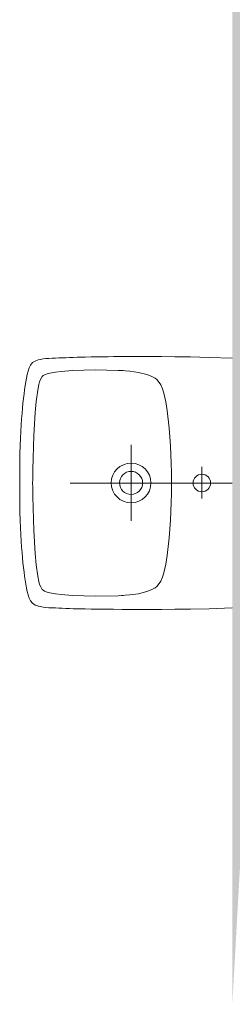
# Model space of a CAD drawing. Header units: centimetres. Extents: x -2424 to 2319, y 5 to 3760.
# Tile 12 of 117: x -415 to -373, y 908 to 1103. Entities that reach past the tile are written whole.
import ezdxf

# ---------------------------------------------------------------- set-up
doc = ezdxf.new("R2010")
doc.units = ezdxf.units.CM
doc.layers.add('A-WALL-PATT', color=111, linetype='Continuous', lineweight=13, plot=False)
doc.layers.add('P-SANR-FIXT', color=6, linetype='Continuous', lineweight=9)

msp = doc.modelspace()

# ---------------------------------------------------------------- linework, layer by layer
at = {"layer": 'A-WALL-PATT', "color": 251, "linetype": 'Continuous', "lineweight": 9, "extrusion": (0, 0, -1)}
msp.add_solid([(372.62, 908.33), (360.62, 1123.33), (372.62, 1123.33)], dxfattribs=at)
at = {"layer": 'P-SANR-FIXT', "color": 251, "lineweight": 9}
for p, q in [((-412.47, 1034.63), (-412.09, 1035.11)), ((-412.09, 1035.11), (-412.47, 1034.63)), ((-412.09, 1035.11), (-411.59, 1035.43)), ((-411.59, 1035.43), (-412.09, 1035.11)), ((-411.59, 1035.43), (-411, 1035.64)), ((-411, 1035.64), (-410.5, 1035.75)), ((-410.5, 1035.75), (-409.99, 1035.85)), ((-409.99, 1035.85), (-409.43, 1035.91)), ((-409.43, 1035.91), (-408.84, 1035.96)), ((-408.84, 1035.96), (-408.2, 1035.99)), ((-408.2, 1035.99), (-407.57, 1036.01)), ((-407.57, 1036.01), (-406.9, 1036.04)), ((-406.9, 1036.04), (-406.23, 1036.07)), ((-406.23, 1036.07), (-405.51, 1036.09)), ((-405.51, 1036.09), (-404.8, 1036.12)), ((-404.8, 1036.12), (-404.05, 1036.15)), ((-404.05, 1036.15), (-403.28, 1036.17)), ((-403.28, 1036.17), (-402.51, 1036.17)), ((-402.51, 1036.17), (-401.68, 1036.2)), ((-401.68, 1036.2), (-400.51, 1036.23)), ((-400.51, 1036.23), (-399.92, 1036.25)), ((-399.92, 1036.25), (-399.02, 1036.25)), ((-399.02, 1036.25), (-398.08, 1036.28)), ((-398.08, 1036.28), (-397.13, 1036.28)), ((-397.13, 1036.28), (-396.11, 1036.31)), ((-396.11, 1036.31), (-394.44, 1036.31)), ((-394.44, 1036.31), (-392.76, 1036.33)), ((-392.76, 1036.33), (-388.9, 1036.33)), ((-388.9, 1036.33), (-386.61, 1036.31)), ((-386.61, 1036.31), (-383.97, 1036.28)), ((-383.97, 1036.28), (-380.91, 1036.23)), ((-380.91, 1036.23), (-377.2, 1036.15)), ((-377.2, 1036.15), (-372.62, 1036.01)), ((-413.13, 1032.79), (-412.95, 1033.46)), ((-412.95, 1033.46), (-413.13, 1032.79)), ((-412.95, 1033.46), (-412.73, 1034.07)), ((-412.73, 1034.07), (-412.95, 1033.46)), ((-412.73, 1034.07), (-412.47, 1034.63)), ((-412.47, 1034.63), (-412.73, 1034.07)), ((-408.66, 1033.03), (-407.57, 1033.22)), ((-407.57, 1033.22), (-406.45, 1033.35)), ((-406.45, 1033.35), (-404.18, 1033.54)), ((-404.18, 1033.54), (-401.95, 1033.64)), ((-401.95, 1033.64), (-399.68, 1033.67)), ((-399.68, 1033.67), (-395.18, 1033.59)), ((-395.18, 1033.59), (-394.49, 1033.56)), ((-394.49, 1033.56), (-394.17, 1033.54)), ((-394.17, 1033.54), (-393.77, 1033.51)), ((-393.77, 1033.51), (-392.89, 1033.46)), ((-392.89, 1033.46), (-391.16, 1033.19)), ((-391.16, 1033.19), (-389.48, 1032.74)), ((-413.53, 1030.58), (-413.42, 1031.33)), ((-413.42, 1031.33), (-413.53, 1030.58)), ((-413.42, 1031.33), (-413.26, 1032.07)), ((-413.26, 1032.07), (-413.42, 1031.33)), ((-413.26, 1032.07), (-413.13, 1032.79)), ((-413.13, 1032.79), (-413.26, 1032.07)), ((-410.84, 1030.79), (-410.68, 1031.35)), ((-410.68, 1031.35), (-410.47, 1031.89)), ((-410.47, 1031.89), (-410.18, 1032.37)), ((-410.18, 1032.37), (-409.96, 1032.55)), ((-409.96, 1032.55), (-409.72, 1032.69)), ((-409.72, 1032.69), (-409.22, 1032.9)), ((-409.22, 1032.9), (-408.66, 1033.03)), ((-389.48, 1032.74), (-388.66, 1032.45)), ((-388.66, 1032.45), (-387.88, 1032.02)), ((-387.88, 1032.02), (-387.54, 1031.75)), ((-387.54, 1031.75), (-387.24, 1031.43)), ((-387.24, 1031.43), (-386.77, 1030.71)), ((-413.77, 1028.93), (-413.66, 1029.76)), ((-413.66, 1029.76), (-413.77, 1028.93)), ((-413.66, 1029.76), (-413.53, 1030.58)), ((-413.53, 1030.58), (-413.66, 1029.76)), ((-411.37, 1027.46), (-411.05, 1029.7)), ((-411.05, 1029.7), (-410.84, 1030.79)), ((-386.77, 1030.71), (-386.42, 1029.92)), ((-386.42, 1029.92), (-386.15, 1029.09)), ((-413.98, 1027.12), (-413.88, 1028.05)), ((-413.88, 1028.05), (-413.98, 1027.12)), ((-413.88, 1028.05), (-413.77, 1028.93)), ((-413.77, 1028.93), (-413.88, 1028.05)), ((-411.56, 1025.23), (-411.37, 1027.46)), ((-386.15, 1029.09), (-385.78, 1027.39)), ((-385.78, 1027.39), (-385.51, 1025.65)), ((-414.14, 1025.07), (-414.06, 1026.13)), ((-414.06, 1026.13), (-414.14, 1025.07)), ((-414.06, 1026.13), (-413.98, 1027.12)), ((-413.98, 1027.12), (-414.06, 1026.13)), ((-385.51, 1025.65), (-385.11, 1022.16)), ((-414.33, 1022.8), (-414.25, 1023.98)), ((-414.25, 1023.98), (-414.33, 1022.8)), ((-414.25, 1023.98), (-414.14, 1025.07)), ((-414.14, 1025.07), (-414.25, 1023.98)), ((-411.8, 1020.73), (-411.56, 1025.23)), ((-414.46, 1020.17), (-414.38, 1021.53)), ((-414.38, 1021.53), (-414.46, 1020.17)), ((-414.38, 1021.53), (-414.33, 1022.8)), ((-414.33, 1022.8), (-414.38, 1021.53)), ((-385.11, 1022.16), (-384.82, 1018.7)), ((-414.52, 1018.7), (-414.46, 1020.17)), ((-414.46, 1020.17), (-414.52, 1018.7)), ((-411.93, 1016.23), (-411.8, 1020.73)), ((-414.57, 1017.13), (-414.52, 1018.7)), ((-414.52, 1018.7), (-414.57, 1017.13)), ((-392.62, 1018.84), (-392.62, 1003.84)), ((-384.82, 1018.7), (-384.69, 1015.19)), ((-414.6, 1015.37), (-414.57, 1017.13)), ((-414.57, 1017.13), (-414.6, 1015.37)), ((-412.01, 1013.96), (-411.93, 1016.23)), ((-414.62, 1013.46), (-414.6, 1015.37)), ((-414.6, 1015.37), (-414.62, 1013.46)), ((-412.04, 1012.82), (-412.01, 1013.96)), ((-384.69, 1015.19), (-384.63, 1013.46)), ((-378.64, 1014.55), (-378.64, 1008.29)), ((-414.62, 1009.22), (-414.62, 1013.46)), ((-414.62, 1013.46), (-414.62, 1009.22)), ((-412.07, 1011.33), (-412.04, 1012.12)), ((-412.04, 1012.12), (-412.04, 1012.82)), ((-384.63, 1013.46), (-384.63, 1009.19)), ((-412.04, 1010.53), (-412.07, 1011.33)), ((-412.04, 1009.86), (-412.04, 1010.53)), ((-412.01, 1008.69), (-412.04, 1009.86)), ((-372.62, 1011.33), (-404.62, 1011.33)), ((-414.6, 1007.28), (-414.62, 1009.22)), ((-414.62, 1009.22), (-414.6, 1007.28)), ((-411.93, 1006.43), (-412.01, 1008.69)), ((-384.63, 1009.19), (-384.69, 1007.46)), ((-414.57, 1005.55), (-414.6, 1007.28)), ((-414.6, 1007.28), (-414.57, 1005.55)), ((-411.8, 1001.92), (-411.93, 1006.43)), ((-384.69, 1007.46), (-384.82, 1003.97)), ((-414.52, 1003.95), (-414.57, 1005.55)), ((-414.57, 1005.55), (-414.52, 1003.95)), ((-414.46, 1002.48), (-414.52, 1003.95)), ((-414.52, 1003.95), (-414.46, 1002.48)), ((-384.82, 1003.97), (-385.11, 1000.49)), ((-414.38, 1001.13), (-414.46, 1002.48)), ((-414.46, 1002.48), (-414.38, 1001.13)), ((-414.33, 999.87), (-414.38, 1001.13)), ((-414.38, 1001.13), (-414.33, 999.87)), ((-411.56, 997.42), (-411.8, 1001.92)), ((-385.11, 1000.49), (-385.51, 997)), ((-414.25, 998.67), (-414.33, 999.87)), ((-414.33, 999.87), (-414.25, 998.67)), ((-414.14, 997.58), (-414.25, 998.67)), ((-414.25, 998.67), (-414.14, 997.58)), ((-414.06, 996.54), (-414.14, 997.58)), ((-414.14, 997.58), (-414.06, 996.54)), ((-413.98, 995.56), (-414.06, 996.54)), ((-414.06, 996.54), (-413.98, 995.56)), ((-411.37, 995.19), (-411.56, 997.42)), ((-385.51, 997), (-385.78, 995.29)), ((-413.88, 994.63), (-413.98, 995.56)), ((-413.98, 995.56), (-413.88, 994.63)), ((-413.77, 993.72), (-413.88, 994.63)), ((-413.88, 994.63), (-413.77, 993.72)), ((-411.05, 992.95), (-411.37, 995.19)), ((-385.78, 995.29), (-386.15, 993.59)), ((-413.66, 992.9), (-413.77, 993.72)), ((-413.77, 993.72), (-413.66, 992.9)), ((-413.53, 992.1), (-413.66, 992.9)), ((-413.66, 992.9), (-413.53, 992.1)), ((-410.84, 991.86), (-411.05, 992.95)), ((-386.42, 992.74), (-386.77, 991.94)), ((-386.15, 993.59), (-386.42, 992.74)), ((-413.42, 991.32), (-413.53, 992.1)), ((-413.53, 992.1), (-413.42, 991.32)), ((-413.26, 990.58), (-413.42, 991.32)), ((-413.42, 991.32), (-413.26, 990.58)), ((-413.13, 989.89), (-413.26, 990.58)), ((-413.26, 990.58), (-413.13, 989.89)), ((-410.68, 991.3), (-410.84, 991.86)), ((-410.47, 990.79), (-410.68, 991.3)), ((-410.18, 990.31), (-410.47, 990.79)), ((-409.96, 990.13), (-410.18, 990.31)), ((-387.88, 990.63), (-388.66, 990.21)), ((-387.54, 990.9), (-387.88, 990.63)), ((-387.24, 991.22), (-387.54, 990.9)), ((-386.77, 991.94), (-387.24, 991.22)), ((-412.95, 989.22), (-413.13, 989.89)), ((-413.13, 989.89), (-412.95, 989.22)), ((-412.73, 988.58), (-412.95, 989.22)), ((-412.95, 989.22), (-412.73, 988.58)), ((-412.47, 988.02), (-412.73, 988.58)), ((-412.73, 988.58), (-412.47, 988.02)), ((-409.72, 989.97), (-409.96, 990.13)), ((-409.22, 989.78), (-409.72, 989.97)), ((-408.66, 989.62), (-409.22, 989.78)), ((-407.57, 989.43), (-408.66, 989.62)), ((-406.45, 989.3), (-407.57, 989.43)), ((-404.18, 989.11), (-406.45, 989.3)), ((-401.95, 989.03), (-404.18, 989.11)), ((-399.68, 988.98), (-401.95, 989.03)), ((-395.18, 989.06), (-399.68, 988.98)), ((-394.49, 989.09), (-395.18, 989.06)), ((-394.17, 989.11), (-394.49, 989.09)), ((-393.77, 989.14), (-394.17, 989.11)), ((-392.89, 989.22), (-393.77, 989.14)), ((-391.16, 989.46), (-392.89, 989.22)), ((-389.48, 989.91), (-391.16, 989.46)), ((-388.66, 990.21), (-389.48, 989.91)), ((-412.09, 987.57), (-412.47, 988.02)), ((-412.47, 988.02), (-412.09, 987.57)), ((-411.59, 987.22), (-412.09, 987.57)), ((-412.09, 987.57), (-411.59, 987.22)), ((-411.29, 987.12), (-411.59, 987.22)), ((-411.59, 987.22), (-411, 987.04)), ((-411, 987.01), (-411.29, 987.12)), ((-410.5, 986.9), (-411, 987.01)), ((-409.99, 986.82), (-410.5, 986.9)), ((-409.43, 986.74), (-409.99, 986.82)), ((-408.84, 986.69), (-409.43, 986.74)), ((-408.2, 986.66), (-408.84, 986.69)), ((-407.57, 986.64), (-408.2, 986.66)), ((-406.9, 986.61), (-407.57, 986.64)), ((-406.23, 986.58), (-406.9, 986.61)), ((-405.51, 986.56), (-406.23, 986.58)), ((-404.8, 986.53), (-405.51, 986.56)), ((-404.05, 986.5), (-404.8, 986.53)), ((-403.28, 986.48), (-404.05, 986.5)), ((-402.51, 986.48), (-403.28, 986.48)), ((-401.68, 986.45), (-402.51, 986.48)), ((-400.51, 986.42), (-401.68, 986.45)), ((-399.92, 986.42), (-400.51, 986.42)), ((-399.02, 986.4), (-399.92, 986.42)), ((-398.08, 986.4), (-399.02, 986.4)), ((-397.13, 986.37), (-398.08, 986.4)), ((-396.11, 986.37), (-397.13, 986.37)), ((-394.44, 986.34), (-396.11, 986.37)), ((-383.97, 986.37), (-386.61, 986.34)), ((-380.91, 986.42), (-383.97, 986.37)), ((-377.2, 986.5), (-380.91, 986.42)), ((-372.62, 986.64), (-377.2, 986.5)), ((-392.76, 986.34), (-394.44, 986.34)), ((-390.92, 986.32), (-392.76, 986.34)), ((-388.9, 986.34), (-390.92, 986.32)), ((-386.61, 986.34), (-388.9, 986.34))]:
    msp.add_line(p, q, dxfattribs=at)
for centre, radius in [((-392.62, 1011.34), 3.92), ((-392.62, 1011.34), 2.28), ((-378.64, 1011.33), 1.72)]:
    msp.add_circle(centre, radius, dxfattribs=at)

doc.saveas('drawing.dxf')
